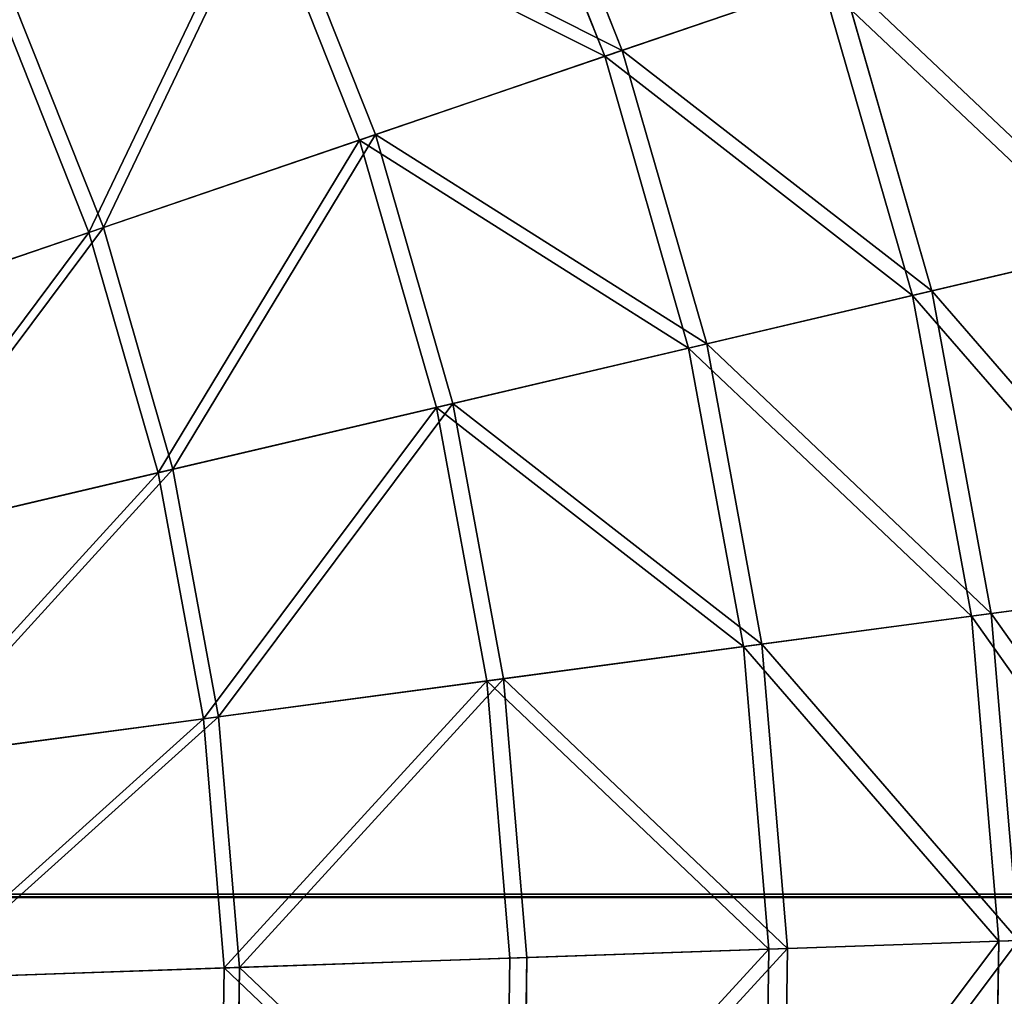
# Model space of a CAD drawing. Extents: x 0 to 1840, y 0 to 334.
# Tile 59 of 109: x 265 to 306, y 169 to 210. Entities that reach past the tile are written whole.
import ezdxf

# ---------------------------------------------------------------- set-up
doc = ezdxf.new("R2010")
doc.units = 0
doc.layers.get('0').update_dxf_attribs({"color": 13, "linetype": 'CONTINUOUS'})

# ---------------------------------------------------------------- blocks, each defined once
blk = doc.blocks.new('GROUP_4')
for p, q in [((285.7120186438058, 221.2754384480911, 104.6748918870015), (290.4230595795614, 209.4193754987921, 104.6748918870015)), ((289.6904460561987, 209.1691450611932, 104.0387814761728), (285.0074597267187, 220.9546042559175, 104.0387814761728)), ((275.803734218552, 216.7635142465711, 116.6726188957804), (280.1202403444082, 205.9003591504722, 116.6726188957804)), ((279.4502432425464, 205.6715158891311, 115.9637640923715), (275.1593938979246, 216.4701017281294, 115.9637640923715)), ((298.7738737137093, 212.2716677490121, 91.11189029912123), (289.6904460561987, 209.1691450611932, 104.0387814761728)), ((290.4230595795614, 209.4193754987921, 104.6748918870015), (299.5620669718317, 212.5408819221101, 91.66908844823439)), ((302.5394943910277, 199.1786747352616, 91.11189029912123), (298.7738737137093, 212.2716677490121, 91.11189029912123)), ((299.5620669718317, 212.5408819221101, 91.66908844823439), (303.3502798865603, 199.3693361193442, 91.66908844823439)), ((264.8716270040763, 211.7853730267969, 127.5467248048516), (268.7528310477, 202.0177229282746, 127.5467248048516)), ((268.1518733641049, 201.8124606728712, 126.7719864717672), (264.2936823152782, 211.5221950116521, 126.7719864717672)), ((280.1202403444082, 205.9003591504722, 116.6726188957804), (290.4230595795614, 209.4193754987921, 104.6748918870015)), ((290.4230595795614, 209.4193754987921, 104.6748918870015), (293.9493181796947, 197.1586399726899, 104.6748918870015)), ((289.6904460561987, 209.1691450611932, 104.0387814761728), (279.4502432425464, 205.6715158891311, 115.9637640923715)), ((293.1957055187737, 196.9814231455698, 104.0387814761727), (289.6904460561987, 209.1691450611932, 104.0387814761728)), ((279.4502432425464, 205.6715158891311, 115.9637640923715), (268.1518733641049, 201.8124606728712, 126.7719864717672)), ((268.7528310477, 202.0177229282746, 127.5467248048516), (280.1202403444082, 205.9003591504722, 116.6726188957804)), ((282.6619844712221, 194.5043514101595, 115.9637640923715), (279.4502432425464, 205.6715158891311, 115.9637640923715)), ((280.1202403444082, 205.9003591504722, 116.6726188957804), (283.3511859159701, 194.6664215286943, 116.6726188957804)), ((256.4303060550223, 197.8088587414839, 137.19248602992), (268.7528310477, 202.0177229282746, 127.5467248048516)), ((268.7528310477, 202.0177229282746, 127.5467248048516), (271.6579489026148, 191.9166822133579, 127.5467248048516)), ((268.1518733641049, 201.8124606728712, 126.7719864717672), (255.9041377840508, 197.6291414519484, 136.3593490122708)), ((271.0397657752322, 191.7713125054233, 126.7719864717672), (268.1518733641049, 201.8124606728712, 126.7719864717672)), ((310.6033779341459, 201.0749484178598, 77.3075875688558), (302.5394943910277, 199.1786747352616, 91.11189029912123)), ((303.3502798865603, 199.3693361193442, 91.66908844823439), (311.4635346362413, 201.2772197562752, 77.78046157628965)), ((302.5394943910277, 199.1786747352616, 91.11189029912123), (293.1957055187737, 196.9814231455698, 104.0387814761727)), ((293.9493181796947, 197.1586399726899, 104.6748918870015), (303.3502798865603, 199.3693361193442, 91.66908844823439)), ((305.0036448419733, 185.7796326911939, 91.11189029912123), (302.5394943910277, 199.1786747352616, 91.11189029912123)), ((303.3502798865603, 199.3693361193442, 91.66908844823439), (305.829214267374, 185.8899051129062, 91.66908844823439)), ((293.1957055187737, 196.9814231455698, 104.0387814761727), (282.6619844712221, 194.5043514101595, 115.9637640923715)), ((283.3511859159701, 194.6664215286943, 116.6726188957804), (293.9493181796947, 197.1586399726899, 104.6748918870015)), ((295.4894805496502, 184.5088129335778, 104.0387814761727), (293.1957055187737, 196.9814231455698, 104.0387814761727)), ((293.9493181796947, 197.1586399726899, 104.6748918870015), (296.2568346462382, 184.6113094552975, 104.6748918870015)), ((282.6619844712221, 194.5043514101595, 115.9637640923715), (271.0397657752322, 191.7713125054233, 126.7719864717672)), ((271.6579489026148, 191.9166822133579, 127.5467248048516), (283.3511859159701, 194.6664215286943, 116.6726188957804)), ((284.7636867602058, 183.0761541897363, 115.9637640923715), (282.6619844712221, 194.5043514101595, 115.9637640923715)), ((283.3511859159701, 194.6664215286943, 116.6726188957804), (285.465455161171, 183.1698903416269, 116.6726188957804)), ((271.0397657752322, 191.7713125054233, 126.7719864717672), (258.4409694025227, 188.8086251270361, 136.3593490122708)), ((258.9822194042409, 188.9359035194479, 137.19248602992), (271.6579489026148, 191.9166822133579, 127.5467248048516)), ((272.9295475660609, 181.4954522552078, 126.7719864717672), (271.0397657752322, 191.7713125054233, 126.7719864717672)), ((271.6579489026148, 191.9166822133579, 127.5467248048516), (273.5590026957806, 181.5795294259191, 127.5467248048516)), ((313.2145659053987, 186.8763764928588, 77.30758756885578), (305.0036448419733, 185.7796326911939, 91.11189029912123)), ((305.829214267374, 185.8899051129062, 91.66908844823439), (314.0904067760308, 186.9933637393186, 77.78046157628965)), ((296.2568346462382, 184.6113094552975, 104.6748918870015), (305.829214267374, 185.8899051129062, 91.66908844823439)), ((305.829214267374, 185.8899051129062, 91.66908844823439), (306.9749966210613, 172.2324031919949, 91.66908844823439)), ((305.0036448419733, 185.7796326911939, 91.11189029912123), (295.4894805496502, 184.5088129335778, 104.0387814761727)), ((306.1425939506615, 172.2035817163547, 91.11189029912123), (305.0036448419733, 185.7796326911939, 91.11189029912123)), ((295.4894805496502, 184.5088129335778, 104.0387814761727), (284.7636867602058, 183.0761541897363, 115.9637640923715)), ((285.465455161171, 183.1698903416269, 116.6726188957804), (296.2568346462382, 184.6113094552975, 104.6748918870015)), ((296.5496808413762, 171.8714324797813, 104.0387814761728), (295.4894805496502, 184.5088129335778, 104.0387814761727)), ((296.2568346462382, 184.6113094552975, 104.6748918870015), (297.3233863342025, 171.8982215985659, 104.6748918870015)), ((284.7636867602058, 183.0761541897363, 115.9637640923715), (272.9295475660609, 181.4954522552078, 126.7719864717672)), ((273.5590026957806, 181.5795294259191, 127.5467248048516), (285.465455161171, 183.1698903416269, 116.6726188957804)), ((285.7351095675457, 171.4969840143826, 115.9637640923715), (284.7636867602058, 183.0761541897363, 115.9637640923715)), ((285.465455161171, 183.1698903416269, 116.6726188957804), (286.4426865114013, 171.5214834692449, 116.6726188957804)), ((272.9295475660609, 181.4954522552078, 126.7719864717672), (260.1010236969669, 179.78192901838, 136.3593490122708)), ((260.6521428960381, 179.8555427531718, 137.19248602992), (273.5590026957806, 181.5795294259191, 127.5467248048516)), ((273.803019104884, 171.0838420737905, 126.7719864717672), (272.9295475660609, 181.4954522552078, 126.7719864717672)), ((273.5590026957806, 181.5795294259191, 127.5467248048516), (274.4376842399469, 171.1058169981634, 127.5467248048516)), ((314.4214768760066, 172.4902333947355, 77.3075875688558), (306.1425939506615, 172.2035817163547, 91.11189029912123)), ((286.4426865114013, 171.5214834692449, 116.6726188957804), (297.3233863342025, 171.8982215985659, 104.6748918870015)), ((306.1425939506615, 172.2035817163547, 91.11189029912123), (296.5496808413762, 171.8714324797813, 104.0387814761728)), ((297.3233863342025, 171.8982215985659, 104.6748918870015), (297.1387017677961, 159.141810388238, 104.6748918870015)), ((297.3233863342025, 171.8982215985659, 104.6748918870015), (306.9749966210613, 172.2324031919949, 91.66908844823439)), ((305.9453730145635, 158.5812666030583, 91.11189029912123), (306.1425939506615, 172.2035817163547, 91.11189029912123)), ((285.7351095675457, 171.4969840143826, 115.9637640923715), (273.803019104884, 171.0838420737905, 126.7719864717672)), ((274.4376842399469, 171.1058169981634, 127.5467248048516), (286.4426865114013, 171.5214834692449, 116.6726188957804)), ((285.5668975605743, 159.8783546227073, 115.9637640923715), (285.7351095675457, 171.4969840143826, 115.9637640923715)), ((296.5496808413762, 171.8714324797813, 104.0387814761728), (285.7351095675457, 171.4969840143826, 115.9637640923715)), ((286.4426865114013, 171.5214834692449, 116.6726188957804), (286.27346869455, 159.8333814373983, 116.6726188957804)), ((296.3660960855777, 159.1909866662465, 104.0387814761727), (296.5496808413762, 171.8714324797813, 104.0387814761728)), ((273.803019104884, 171.0838420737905, 126.7719864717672), (260.8683134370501, 170.6359851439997, 136.3593490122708)), ((261.4239942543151, 170.655225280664, 137.19248602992), (274.4376842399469, 171.1058169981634, 127.5467248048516)), ((273.6517683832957, 160.6367514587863, 126.7719864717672), (273.803019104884, 171.0838420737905, 126.7719864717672)), ((274.4376842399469, 171.1058169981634, 127.5467248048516), (274.2855313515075, 160.5964125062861, 127.5467248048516))]:
    blk.add_line(p, q)
mesh = blk.add_polyface()
corners = [(285.0074597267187, 220.9546042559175, 104.0387814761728), (298.7738737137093, 212.2716677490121, 91.11189029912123), (289.6904460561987, 209.1691450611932, 104.0387814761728), (293.7430477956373, 224.9325190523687, 91.11189029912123)]
mesh.append_faces([[corners[k] for k in face] for face in [(0, 1, 2), (1, 0, 3)]], dxfattribs={"vtx0": -1})
mesh = blk.add_polyface()
corners = [(299.5620669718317, 212.5408819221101, 91.66908844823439), (285.7120186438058, 221.2754384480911, 104.6748918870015), (290.4230595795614, 209.4193754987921, 104.6748918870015), (294.5010580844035, 225.2776933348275, 91.66908844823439)]
mesh.append_faces([[corners[k] for k in face] for face in [(0, 1, 2), (1, 0, 3)]], dxfattribs={"vtx0": -1})
mesh = blk.add_polyface()
corners = [(290.4230595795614, 209.4193754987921, 104.6748918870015), (275.803734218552, 216.7635142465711, 116.6726188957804), (280.1202403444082, 205.9003591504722, 116.6726188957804), (285.7120186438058, 221.2754384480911, 104.6748918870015)]
mesh.append_faces([[corners[k] for k in face] for face in [(0, 1, 2), (1, 0, 3)]], dxfattribs={"vtx0": -1})
mesh = blk.add_polyface()
corners = [(275.1593938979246, 216.4701017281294, 115.9637640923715), (289.6904460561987, 209.1691450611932, 104.0387814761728), (279.4502432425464, 205.6715158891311, 115.9637640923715), (285.0074597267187, 220.9546042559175, 104.0387814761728)]
mesh.append_faces([[corners[k] for k in face] for face in [(0, 1, 2), (1, 0, 3)]], dxfattribs={"vtx0": -1})
mesh = blk.add_polyface()
corners = [(268.7528310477, 202.0177229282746, 127.5467248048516), (275.803734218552, 216.7635142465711, 116.6726188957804), (264.8716270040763, 211.7853730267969, 127.5467248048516), (280.1202403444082, 205.9003591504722, 116.6726188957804)]
mesh.append_faces([[corners[k] for k in face] for face in [(0, 1, 2), (1, 0, 3)]], dxfattribs={"vtx0": -1})
mesh = blk.add_polyface()
corners = [(275.1593938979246, 216.4701017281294, 115.9637640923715), (268.1518733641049, 201.8124606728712, 126.7719864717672), (264.2936823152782, 211.5221950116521, 126.7719864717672), (279.4502432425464, 205.6715158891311, 115.9637640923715)]
mesh.append_faces([[corners[k] for k in face] for face in [(0, 1, 2), (1, 0, 3)]], dxfattribs={"vtx0": -1})
mesh = blk.add_polyface()
corners = [(311.4635346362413, 201.2772197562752, 77.78046157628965), (299.5620669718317, 212.5408819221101, 91.66908844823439), (303.3502798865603, 199.3693361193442, 91.66908844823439), (307.4492488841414, 215.2348166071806, 77.78046157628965)]
mesh.append_faces([[corners[k] for k in face] for face in [(0, 1, 2), (1, 0, 3)]], dxfattribs={"vtx0": -1})
mesh = blk.add_polyface()
corners = [(298.7738737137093, 212.2716677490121, 91.11189029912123), (310.6033779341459, 201.0749484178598, 77.3075875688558), (302.5394943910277, 199.1786747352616, 91.11189029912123), (306.6130601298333, 214.9492091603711, 77.3075875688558)]
mesh.append_faces([[corners[k] for k in face] for face in [(0, 1, 2), (1, 0, 3)]], dxfattribs={"vtx0": -1})
mesh = blk.add_polyface()
corners = [(289.6904460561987, 209.1691450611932, 104.0387814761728), (302.5394943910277, 199.1786747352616, 91.11189029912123), (293.1957055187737, 196.9814231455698, 104.0387814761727), (298.7738737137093, 212.2716677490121, 91.11189029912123)]
mesh.append_faces([[corners[k] for k in face] for face in [(0, 1, 2), (1, 0, 3)]], dxfattribs={"vtx0": -1})
mesh = blk.add_polyface()
corners = [(303.3502798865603, 199.3693361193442, 91.66908844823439), (290.4230595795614, 209.4193754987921, 104.6748918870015), (293.9493181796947, 197.1586399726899, 104.6748918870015), (299.5620669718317, 212.5408819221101, 91.66908844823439)]
mesh.append_faces([[corners[k] for k in face] for face in [(0, 1, 2), (1, 0, 3)]], dxfattribs={"vtx0": -1})
mesh = blk.add_polyface()
corners = [(256.4303060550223, 197.8088587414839, 137.19248602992), (264.8716270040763, 211.7853730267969, 127.5467248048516), (253.0209791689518, 206.3889570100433, 137.19248602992), (268.7528310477, 202.0177229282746, 127.5467248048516)]
mesh.append_faces([[corners[k] for k in face] for face in [(0, 1, 2), (1, 0, 3)]], dxfattribs={"vtx0": -1})
mesh = blk.add_polyface()
corners = [(264.2936823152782, 211.5221950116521, 126.7719864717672), (255.9041377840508, 197.6291414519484, 136.3593490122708), (252.5149599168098, 206.1585315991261, 136.3593490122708), (268.1518733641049, 201.8124606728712, 126.7719864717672)]
mesh.append_faces([[corners[k] for k in face] for face in [(0, 1, 2), (1, 0, 3)]], dxfattribs={"vtx0": -1})
mesh = blk.add_polyface()
corners = [(293.9493181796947, 197.1586399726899, 104.6748918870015), (280.1202403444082, 205.9003591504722, 116.6726188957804), (283.3511859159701, 194.6664215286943, 116.6726188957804), (290.4230595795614, 209.4193754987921, 104.6748918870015)]
mesh.append_faces([[corners[k] for k in face] for face in [(0, 1, 2), (1, 0, 3)]], dxfattribs={"vtx0": -1})
mesh = blk.add_polyface()
corners = [(279.4502432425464, 205.6715158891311, 115.9637640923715), (293.1957055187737, 196.9814231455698, 104.0387814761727), (282.6619844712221, 194.5043514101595, 115.9637640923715), (289.6904460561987, 209.1691450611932, 104.0387814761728)]
mesh.append_faces([[corners[k] for k in face] for face in [(0, 1, 2), (1, 0, 3)]], dxfattribs={"vtx0": -1})
mesh = blk.add_polyface()
corners = [(279.4502432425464, 205.6715158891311, 115.9637640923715), (271.0397657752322, 191.7713125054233, 126.7719864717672), (268.1518733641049, 201.8124606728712, 126.7719864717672), (282.6619844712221, 194.5043514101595, 115.9637640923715)]
mesh.append_faces([[corners[k] for k in face] for face in [(0, 1, 2), (1, 0, 3)]], dxfattribs={"vtx0": -1})
mesh = blk.add_polyface()
corners = [(271.6579489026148, 191.9166822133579, 127.5467248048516), (280.1202403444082, 205.9003591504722, 116.6726188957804), (268.7528310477, 202.0177229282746, 127.5467248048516), (283.3511859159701, 194.6664215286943, 116.6726188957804)]
mesh.append_faces([[corners[k] for k in face] for face in [(0, 1, 2), (1, 0, 3)]], dxfattribs={"vtx0": -1})
mesh = blk.add_polyface()
corners = [(258.9822194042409, 188.9359035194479, 137.19248602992), (268.7528310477, 202.0177229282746, 127.5467248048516), (256.4303060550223, 197.8088587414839, 137.19248602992), (271.6579489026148, 191.9166822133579, 127.5467248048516)]
mesh.append_faces([[corners[k] for k in face] for face in [(0, 1, 2), (1, 0, 3)]], dxfattribs={"vtx0": -1})
mesh = blk.add_polyface()
corners = [(268.1518733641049, 201.8124606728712, 126.7719864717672), (258.4409694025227, 188.8086251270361, 136.3593490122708), (255.9041377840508, 197.6291414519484, 136.3593490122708), (271.0397657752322, 191.7713125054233, 126.7719864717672)]
mesh.append_faces([[corners[k] for k in face] for face in [(0, 1, 2), (1, 0, 3)]], dxfattribs={"vtx0": -1})
mesh = blk.add_polyface()
corners = [(302.5394943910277, 199.1786747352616, 91.11189029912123), (313.2145659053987, 186.8763764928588, 77.30758756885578), (305.0036448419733, 185.7796326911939, 91.11189029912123), (310.6033779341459, 201.0749484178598, 77.3075875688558)]
mesh.append_faces([[corners[k] for k in face] for face in [(0, 1, 2), (1, 0, 3)]], dxfattribs={"vtx0": -1})
mesh = blk.add_polyface()
corners = [(314.0904067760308, 186.9933637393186, 77.78046157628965), (303.3502798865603, 199.3693361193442, 91.66908844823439), (305.829214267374, 185.8899051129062, 91.66908844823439), (311.4635346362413, 201.2772197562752, 77.78046157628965)]
mesh.append_faces([[corners[k] for k in face] for face in [(0, 1, 2), (1, 0, 3)]], dxfattribs={"vtx0": -1})
mesh = blk.add_polyface()
corners = [(293.1957055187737, 196.9814231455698, 104.0387814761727), (305.0036448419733, 185.7796326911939, 91.11189029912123), (295.4894805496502, 184.5088129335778, 104.0387814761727), (302.5394943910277, 199.1786747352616, 91.11189029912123)]
mesh.append_faces([[corners[k] for k in face] for face in [(0, 1, 2), (1, 0, 3)]], dxfattribs={"vtx0": -1})
mesh = blk.add_polyface()
corners = [(305.829214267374, 185.8899051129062, 91.66908844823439), (293.9493181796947, 197.1586399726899, 104.6748918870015), (296.2568346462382, 184.6113094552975, 104.6748918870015), (303.3502798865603, 199.3693361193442, 91.66908844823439)]
mesh.append_faces([[corners[k] for k in face] for face in [(0, 1, 2), (1, 0, 3)]], dxfattribs={"vtx0": -1})
mesh = blk.add_polyface()
corners = [(282.6619844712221, 194.5043514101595, 115.9637640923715), (295.4894805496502, 184.5088129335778, 104.0387814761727), (284.7636867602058, 183.0761541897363, 115.9637640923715), (293.1957055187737, 196.9814231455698, 104.0387814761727)]
mesh.append_faces([[corners[k] for k in face] for face in [(0, 1, 2), (1, 0, 3)]], dxfattribs={"vtx0": -1})
mesh = blk.add_polyface()
corners = [(296.2568346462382, 184.6113094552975, 104.6748918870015), (283.3511859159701, 194.6664215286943, 116.6726188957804), (285.465455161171, 183.1698903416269, 116.6726188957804), (293.9493181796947, 197.1586399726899, 104.6748918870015)]
mesh.append_faces([[corners[k] for k in face] for face in [(0, 1, 2), (1, 0, 3)]], dxfattribs={"vtx0": -1})
mesh = blk.add_polyface()
corners = [(282.6619844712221, 194.5043514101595, 115.9637640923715), (272.9295475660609, 181.4954522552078, 126.7719864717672), (271.0397657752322, 191.7713125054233, 126.7719864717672), (284.7636867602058, 183.0761541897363, 115.9637640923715)]
mesh.append_faces([[corners[k] for k in face] for face in [(0, 1, 2), (1, 0, 3)]], dxfattribs={"vtx0": -1})
mesh = blk.add_polyface()
corners = [(273.5590026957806, 181.5795294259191, 127.5467248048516), (283.3511859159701, 194.6664215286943, 116.6726188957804), (271.6579489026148, 191.9166822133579, 127.5467248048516), (285.465455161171, 183.1698903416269, 116.6726188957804)]
mesh.append_faces([[corners[k] for k in face] for face in [(0, 1, 2), (1, 0, 3)]], dxfattribs={"vtx0": -1})
mesh = blk.add_polyface()
corners = [(271.0397657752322, 191.7713125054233, 126.7719864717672), (260.1010236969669, 179.78192901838, 136.3593490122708), (258.4409694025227, 188.8086251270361, 136.3593490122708), (272.9295475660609, 181.4954522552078, 126.7719864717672)]
mesh.append_faces([[corners[k] for k in face] for face in [(0, 1, 2), (1, 0, 3)]], dxfattribs={"vtx0": -1})
mesh = blk.add_polyface()
corners = [(260.6521428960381, 179.8555427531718, 137.19248602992), (271.6579489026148, 191.9166822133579, 127.5467248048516), (258.9822194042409, 188.9359035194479, 137.19248602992), (273.5590026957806, 181.5795294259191, 127.5467248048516)]
mesh.append_faces([[corners[k] for k in face] for face in [(0, 1, 2), (1, 0, 3)]], dxfattribs={"vtx0": -1})
mesh = blk.add_polyface()
corners = [(305.0036448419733, 185.7796326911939, 91.11189029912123), (314.4214768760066, 172.4902333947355, 77.3075875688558), (306.1425939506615, 172.2035817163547, 91.11189029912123), (313.2145659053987, 186.8763764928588, 77.30758756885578)]
mesh.append_faces([[corners[k] for k in face] for face in [(0, 1, 2), (1, 0, 3)]], dxfattribs={"vtx0": -1})
mesh = blk.add_polyface()
corners = [(315.3045670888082, 172.5208098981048, 77.78046157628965), (305.829214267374, 185.8899051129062, 91.66908844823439), (306.9749966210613, 172.2324031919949, 91.66908844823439), (314.0904067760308, 186.9933637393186, 77.78046157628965)]
mesh.append_faces([[corners[k] for k in face] for face in [(0, 1, 2), (1, 0, 3)]], dxfattribs={"vtx0": -1})
mesh = blk.add_polyface()
corners = [(306.9749966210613, 172.2324031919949, 91.66908844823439), (296.2568346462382, 184.6113094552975, 104.6748918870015), (297.3233863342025, 171.8982215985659, 104.6748918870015), (305.829214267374, 185.8899051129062, 91.66908844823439)]
mesh.append_faces([[corners[k] for k in face] for face in [(0, 1, 2), (1, 0, 3)]], dxfattribs={"vtx0": -1})
mesh = blk.add_polyface()
corners = [(295.4894805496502, 184.5088129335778, 104.0387814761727), (306.1425939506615, 172.2035817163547, 91.11189029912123), (296.5496808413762, 171.8714324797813, 104.0387814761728), (305.0036448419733, 185.7796326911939, 91.11189029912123)]
mesh.append_faces([[corners[k] for k in face] for face in [(0, 1, 2), (1, 0, 3)]], dxfattribs={"vtx0": -1})
mesh = blk.add_polyface()
corners = [(284.7636867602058, 183.0761541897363, 115.9637640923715), (296.5496808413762, 171.8714324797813, 104.0387814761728), (285.7351095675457, 171.4969840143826, 115.9637640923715), (295.4894805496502, 184.5088129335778, 104.0387814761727)]
mesh.append_faces([[corners[k] for k in face] for face in [(0, 1, 2), (1, 0, 3)]], dxfattribs={"vtx0": -1})
mesh = blk.add_polyface()
corners = [(297.3233863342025, 171.8982215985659, 104.6748918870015), (285.465455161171, 183.1698903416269, 116.6726188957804), (286.4426865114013, 171.5214834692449, 116.6726188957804), (296.2568346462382, 184.6113094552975, 104.6748918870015)]
mesh.append_faces([[corners[k] for k in face] for face in [(0, 1, 2), (1, 0, 3)]], dxfattribs={"vtx0": -1})
mesh = blk.add_polyface()
corners = [(284.7636867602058, 183.0761541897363, 115.9637640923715), (273.803019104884, 171.0838420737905, 126.7719864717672), (272.9295475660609, 181.4954522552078, 126.7719864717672), (285.7351095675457, 171.4969840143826, 115.9637640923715)]
mesh.append_faces([[corners[k] for k in face] for face in [(0, 1, 2), (1, 0, 3)]], dxfattribs={"vtx0": -1})
mesh = blk.add_polyface()
corners = [(274.4376842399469, 171.1058169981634, 127.5467248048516), (285.465455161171, 183.1698903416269, 116.6726188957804), (273.5590026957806, 181.5795294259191, 127.5467248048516), (286.4426865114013, 171.5214834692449, 116.6726188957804)]
mesh.append_faces([[corners[k] for k in face] for face in [(0, 1, 2), (1, 0, 3)]], dxfattribs={"vtx0": -1})
mesh = blk.add_polyface()
corners = [(272.9295475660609, 181.4954522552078, 126.7719864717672), (260.8683134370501, 170.6359851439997, 136.3593490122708), (260.1010236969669, 179.78192901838, 136.3593490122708), (273.803019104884, 171.0838420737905, 126.7719864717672)]
mesh.append_faces([[corners[k] for k in face] for face in [(0, 1, 2), (1, 0, 3)]], dxfattribs={"vtx0": -1})
mesh = blk.add_polyface()
corners = [(261.4239942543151, 170.655225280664, 137.19248602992), (273.5590026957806, 181.5795294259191, 127.5467248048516), (260.6521428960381, 179.8555427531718, 137.19248602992), (274.4376842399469, 171.1058169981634, 127.5467248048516)]
mesh.append_faces([[corners[k] for k in face] for face in [(0, 1, 2), (1, 0, 3)]], dxfattribs={"vtx0": -1})
mesh = blk.add_polyface()
corners = [(305.9453730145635, 158.5812666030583, 91.11189029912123), (314.4214768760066, 172.4902333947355, 77.3075875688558), (314.2124876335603, 158.055065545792, 77.30758756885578), (306.1425939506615, 172.2035817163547, 91.11189029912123)]
mesh.append_faces([[corners[k] for k in face] for face in [(0, 1, 2), (1, 0, 3)]], dxfattribs={"vtx0": -1})
mesh = blk.add_polyface()
corners = [(297.3233863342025, 171.8982215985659, 104.6748918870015), (286.27346869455, 159.8333814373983, 116.6726188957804), (297.1387017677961, 159.141810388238, 104.6748918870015), (286.4426865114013, 171.5214834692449, 116.6726188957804)]
mesh.append_faces([[corners[k] for k in face] for face in [(0, 1, 2), (1, 0, 3)]], dxfattribs={"vtx0": -1})
mesh = blk.add_polyface()
corners = [(296.3660960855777, 159.1909866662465, 104.0387814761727), (306.1425939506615, 172.2035817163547, 91.11189029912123), (305.9453730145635, 158.5812666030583, 91.11189029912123), (296.5496808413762, 171.8714324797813, 104.0387814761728)]
mesh.append_faces([[corners[k] for k in face] for face in [(0, 1, 2), (1, 0, 3)]], dxfattribs={"vtx0": -1})
mesh = blk.add_polyface()
corners = [(306.9749966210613, 172.2324031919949, 91.66908844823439), (297.1387017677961, 159.141810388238, 104.6748918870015), (306.7765924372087, 158.52835956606, 91.66908844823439), (297.3233863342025, 171.8982215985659, 104.6748918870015)]
mesh.append_faces([[corners[k] for k in face] for face in [(0, 1, 2), (1, 0, 3)]], dxfattribs={"vtx0": -1})
mesh = blk.add_polyface()
corners = [(273.803019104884, 171.0838420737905, 126.7719864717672), (285.5668975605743, 159.8783546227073, 115.9637640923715), (273.6517683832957, 160.6367514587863, 126.7719864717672), (285.7351095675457, 171.4969840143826, 115.9637640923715)]
mesh.append_faces([[corners[k] for k in face] for face in [(0, 1, 2), (1, 0, 3)]], dxfattribs={"vtx0": -1})
mesh = blk.add_polyface()
corners = [(286.27346869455, 159.8333814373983, 116.6726188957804), (274.4376842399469, 171.1058169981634, 127.5467248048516), (274.2855313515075, 160.5964125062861, 127.5467248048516), (286.4426865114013, 171.5214834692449, 116.6726188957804)]
mesh.append_faces([[corners[k] for k in face] for face in [(0, 1, 2), (1, 0, 3)]], dxfattribs={"vtx0": -1})
mesh = blk.add_polyface()
corners = [(285.5668975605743, 159.8783546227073, 115.9637640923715), (296.5496808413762, 171.8714324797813, 104.0387814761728), (296.3660960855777, 159.1909866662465, 104.0387814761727), (285.7351095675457, 171.4969840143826, 115.9637640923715)]
mesh.append_faces([[corners[k] for k in face] for face in [(0, 1, 2), (1, 0, 3)]], dxfattribs={"vtx0": -1})
mesh = blk.add_polyface()
corners = [(260.8683134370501, 170.6359851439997, 136.3593490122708), (273.6517683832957, 160.6367514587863, 126.7719864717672), (260.7354492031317, 161.4588739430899, 136.3593490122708), (273.803019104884, 171.0838420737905, 126.7719864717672)]
mesh.append_faces([[corners[k] for k in face] for face in [(0, 1, 2), (1, 0, 3)]], dxfattribs={"vtx0": -1})
mesh = blk.add_polyface()
corners = [(274.2855313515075, 160.5964125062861, 127.5467248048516), (261.4239942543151, 170.655225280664, 137.19248602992), (261.290340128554, 161.4235551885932, 137.19248602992), (274.4376842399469, 171.1058169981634, 127.5467248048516)]
mesh.append_faces([[corners[k] for k in face] for face in [(0, 1, 2), (1, 0, 3)]], dxfattribs={"vtx0": -1})
blk = doc.blocks.new('COMPONENT_7')
blk.add_blockref('GROUP_4', (0, 0))
blk = doc.blocks.new('DIFFERENCE_4')
for p, q in [((1.249999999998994, 48.99999999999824), (961.2499999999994, 48.99999999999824)), ((961.2500000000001, 0.9999999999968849), (1.249999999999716, 0.9999999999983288))]:
    blk.add_line(p, q)
mesh = blk.add_polyface()
corners = [(1.250000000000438, 49.49999999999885, 0.1339745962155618), (961.2499999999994, 48.99999999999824), (1.249999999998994, 48.99999999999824), (961.2499999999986, 49.49999999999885, 0.1339745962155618)]
mesh.append_faces([[corners[k] for k in face] for face in [(0, 1, 2), (1, 0, 3)]], dxfattribs={"vtx0": -1})
mesh = blk.add_polyface()
corners = [(961.2499999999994, 48.99999999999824), (1.249999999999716, 0.9999999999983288), (1.249999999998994, 48.99999999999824), (961.2500000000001, 0.9999999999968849)]
mesh.append_faces([[corners[k] for k in face] for face in [(0, 1, 2), (1, 0, 3)]], dxfattribs={"vtx0": -1})
mesh = blk.add_polyface()
corners = [(961.2500000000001, 0.9999999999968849), (1.250000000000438, 0.4999999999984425, 0.1339745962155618), (1.249999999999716, 0.9999999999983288), (961.2500000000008, 0.4999999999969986, 0.1339745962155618)]
mesh.append_faces([[corners[k] for k in face] for face in [(0, 1, 2), (1, 0, 3)]], dxfattribs={"vtx0": -1})
blk = doc.blocks.new('GROUP_29')
at = {"xscale": 0.7999999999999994, "rotation": 339.6}
blk.add_blockref('DIFFERENCE_4', (123.0156059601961, 1762.087214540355, 160.6115945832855), dxfattribs=at)
at = {"extrusion": (0, 1, -4.996003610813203e-16), "rotation": 180}
blk.add_blockref('COMPONENT_7', (0.02454871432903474, 334.7748239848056, 1507.994289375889), dxfattribs=at)

msp = doc.modelspace()

# ---------------------------------------------------------------- block references
at = {"extrusion": (0, -1, -4.996003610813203e-16)}
msp.add_blockref('GROUP_29', (0, -1.670141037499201e-13, -334.2954024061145), dxfattribs=at)

doc.saveas('drawing.dxf')
